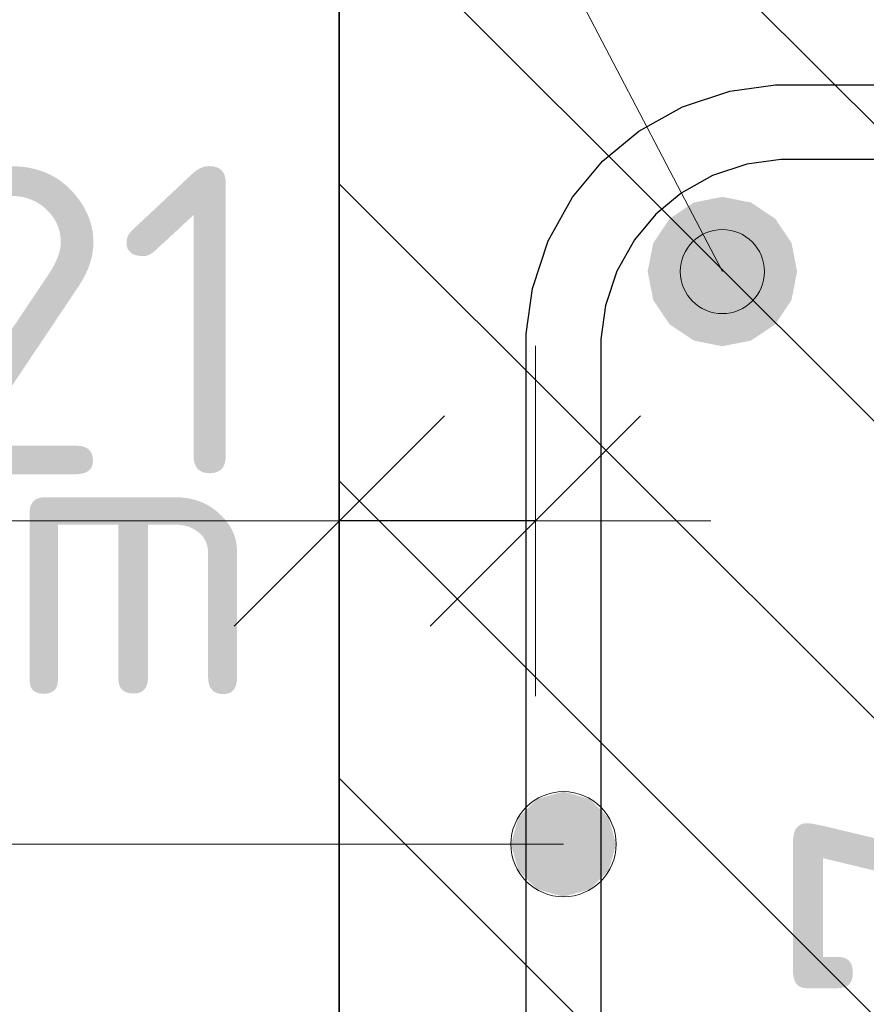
# Model space of a CAD drawing. Header units: metres. Extents: x -38 to 93, y -15 to 21.
# Tile 87 of 152: x 87.8839 to 87.9745, y -6.5472 to -6.4417. Entities that reach past the tile are written whole.
import ezdxf

# ---------------------------------------------------------------- set-up
doc = ezdxf.new("R2010")
doc.units = ezdxf.units.M
doc.header["$PDMODE"] = 65
for name, color, linetype, lineweight in [('XR$4$Арм.стержн. Хомут', 240, 'Continuous', 35), ('XR$4$Арм.стержн.горизонт. 1', 180, 'Continuous', 35), ('XR$4$Размерная линия_ общее', 7, 'Continuous', 13), ('XR$6$Арм.стержн. Хомут', 240, 'Continuous', 35), ('XR$6$Арм.стержн.горизонт. 1', 180, 'Continuous', 35), ('XR$6$Размерная линия_ общее', 7, 'Continuous', 13)]:
    doc.layers.add(name, color=color, linetype=linetype, lineweight=lineweight)
doc.styles.add('ISOCPEUR', font='txt')
doc.dimstyles.new('DIMSTYLE_18', dxfattribs={"dimtxt": 0.033, "dimasz": 0.0375, "dimexe": 0, "dimexo": 0, "dimgap": 0.0165, "dimtad": 2, "dimdec": 0, "dimlfac": 1000, "dimrnd": 1, "dimzin": 12, "dimdsep": 46, "dimtxsty": 'ISOCPEUR', "dimblk1": 'ALL_ML_STRICH', "dimblk2": 'ALL_ML_STRICH', "dimsah": 1, "dimcen": 0, "dimclrd": 7, "dimclre": 256, "dimclrt": 7, "dimadec": 0, "dimazin": 0, "dimtfac": 1, "dimtdec": 0, "dimtix": 1, "dimtmove": 2, "dimatfit": 3, "dimfxl": 0, "dimtvp": 1.2, "dimtzin": 0, "dimlwd": 0, "dimlwe": -3, "dimarcsym": 0})
pattern_1 = [(135, (0, 0), (-0.031819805, -0.031819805), [0.4, -0.05, 0, -0.05]), (135, (-0.01591, -0.01591), (-0.031819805, -0.031819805), [0.8, -0.1, 0.1, -0.1])]

# ---------------------------------------------------------------- blocks, each defined once
blk = doc.blocks.new('ALL_ML_STRICH')
at = {"color": 0, "linetype": 'ByBlock', "lineweight": -2}
for p, q in [((0, -0.5), (0, 0.5)), ((-0.3, -0.3), (0.3, 0.3)), ((-1, 0), (0.5, 0))]:
    blk.add_line(p, q, dxfattribs=at)
blk = doc.blocks.new('*D94')
at = {"layer": 'DEFPOINTS', "color": 7, "linetype": 'Continuous', "lineweight": 13, "transparency": 33554687}
for p in [(87.93908, -6.49542), (87.93908, -6.5129), (87.91808, -6.53541)]:
    blk.add_point(p, dxfattribs=at)
at = {"layer": 'XR$4$Размерная линия_ общее', "color": 253, "linetype": 'Continuous', "lineweight": -2, "true_color": 0xa0a0a0, "transparency": 33554687}
for p, q in [((87.91808, -6.51541), (87.91808, -6.49542)), ((87.93908, -6.49542), (87.93908, -6.49542))]:
    blk.add_line(p, q, dxfattribs=at)
at = {"layer": 'XR$4$Размерная линия_ общее', "color": 7, "linetype": 'Continuous', "lineweight": -2, "transparency": 33554687}
blk.add_line((87.93908, -6.49542), (87.91808, -6.49542), dxfattribs=at)
at = {"layer": 'XR$4$Размерная линия_ общее', "color": 7, "linetype": 'Continuous', "lineweight": 13, "transparency": 33554687, "xscale": 0.0375, "yscale": 0.0375, "zscale": 0.0375}
for p, rotation in [((87.91808, -6.49542), 180), ((87.93908, -6.49542), 360)]:
    blk.add_blockref('ALL_ML_STRICH', p, dxfattribs=dict(at, rotation=rotation))
at = {"layer": 'XR$4$Размерная линия_ общее', "color": 7, "linetype": 'Continuous', "lineweight": 13, "transparency": 33554687, "insert": (87.89113, -6.47392), "char_height": 0.033, "width": 0.066, "attachment_point": 5, "style": 'ISOCPEUR'}
blk.add_mtext('\\A1;{21}', dxfattribs=at)
at = {"layer": 'XR$4$Размерная линия_ общее', "color": 7, "linetype": 'Continuous', "lineweight": 13, "transparency": 33554687, "insert": (87.86679, -6.54531), "char_height": 0.027, "width": 0.00135, "attachment_point": 1, "rotation": 180, "line_spacing_factor": 0.60241, "style": 'ISOCPEUR'}
blk.add_mtext('з.с.', dxfattribs=at)
blk = doc.blocks.new('*D95')
at = {"layer": 'DEFPOINTS', "color": 7, "linetype": 'Continuous', "lineweight": 13, "transparency": 33554687}
for p in [(88.04778, -6.58571), (88.00779, -6.61271), (88.0206, -6.61271)]:
    blk.add_point(p, dxfattribs=at)
at = {"layer": 'XR$4$Размерная линия_ общее', "color": 253, "linetype": 'Continuous', "lineweight": -2, "true_color": 0xa0a0a0, "transparency": 33554687}
for p, q in [((88.02778, -6.58571), (88.00779, -6.58571)), ((88.00779, -6.61271), (88.00779, -6.61271))]:
    blk.add_line(p, q, dxfattribs=at)
at = {"layer": 'XR$4$Размерная линия_ общее', "color": 7, "linetype": 'Continuous', "lineweight": -2, "transparency": 33554687}
blk.add_line((88.00779, -6.61271), (88.00779, -6.58571), dxfattribs=at)
at = {"layer": 'XR$4$Размерная линия_ общее', "color": 7, "linetype": 'Continuous', "lineweight": 13, "transparency": 33554687, "xscale": 0.0375, "yscale": 0.0375, "zscale": 0.0375}
for p, rotation in [((88.00779, -6.58571), 90), ((88.00779, -6.61271), 270)]:
    blk.add_blockref('ALL_ML_STRICH', p, dxfattribs=dict(at, rotation=rotation))
at = {"layer": 'XR$4$Размерная линия_ общее', "color": 7, "linetype": 'Continuous', "lineweight": 13, "transparency": 33554687, "insert": (87.98314, -6.54754), "char_height": 0.033, "width": 0.066, "attachment_point": 5, "rotation": 90, "style": 'ISOCPEUR'}
blk.add_mtext('\\A1;{27}', dxfattribs=at)
at = {"layer": 'XR$4$Размерная линия_ общее', "color": 7, "linetype": 'Continuous', "lineweight": 13, "transparency": 33554687, "insert": (88.00681, -6.5817), "char_height": 0.027, "width": 0.00135, "attachment_point": 1, "rotation": 90, "line_spacing_factor": 0.60241, "style": 'ISOCPEUR'}
blk.add_mtext('з.с.', dxfattribs=at)
blk = doc.blocks.new('*D682')
at = {"layer": 'DEFPOINTS', "color": 7, "linetype": 'Continuous', "lineweight": 13, "transparency": 33554687}
for p in [(87.93908, -6.49542), (87.93908, -6.5129), (87.91808, -6.53541)]:
    blk.add_point(p, dxfattribs=at)
at = {"layer": 'XR$6$Размерная линия_ общее', "color": 253, "linetype": 'Continuous', "lineweight": -2, "true_color": 0xa0a0a0, "transparency": 33554687}
for p, q in [((87.91808, -6.51541), (87.91808, -6.49542)), ((87.93908, -6.49542), (87.93908, -6.49542))]:
    blk.add_line(p, q, dxfattribs=at)
at = {"layer": 'XR$6$Размерная линия_ общее', "color": 7, "linetype": 'Continuous', "lineweight": -2, "transparency": 33554687}
blk.add_line((87.93908, -6.49542), (87.91808, -6.49542), dxfattribs=at)
at = {"layer": 'XR$6$Размерная линия_ общее', "color": 7, "linetype": 'Continuous', "lineweight": 13, "transparency": 33554687, "xscale": 0.0375, "yscale": 0.0375, "zscale": 0.0375}
for p, rotation in [((87.91808, -6.49542), 180), ((87.93908, -6.49542), 360)]:
    blk.add_blockref('ALL_ML_STRICH', p, dxfattribs=dict(at, rotation=rotation))
at = {"layer": 'XR$6$Размерная линия_ общее', "color": 7, "linetype": 'Continuous', "lineweight": 13, "transparency": 33554687, "insert": (87.89113, -6.47392), "char_height": 0.033, "width": 0.066, "attachment_point": 5, "style": 'ISOCPEUR'}
blk.add_mtext('\\A1;{21}', dxfattribs=at)
at = {"layer": 'XR$6$Размерная линия_ общее', "color": 7, "linetype": 'Continuous', "lineweight": 13, "transparency": 33554687, "insert": (87.86679, -6.54531), "char_height": 0.027, "width": 0.00135, "attachment_point": 1, "rotation": 180, "line_spacing_factor": 0.60241, "style": 'ISOCPEUR'}
blk.add_mtext('з.с.', dxfattribs=at)
blk = doc.blocks.new('*D683')
at = {"layer": 'DEFPOINTS', "color": 7, "linetype": 'Continuous', "lineweight": 13, "transparency": 33554687}
for p in [(88.04778, -6.58571), (88.00779, -6.61271), (88.0206, -6.61271)]:
    blk.add_point(p, dxfattribs=at)
at = {"layer": 'XR$6$Размерная линия_ общее', "color": 253, "linetype": 'Continuous', "lineweight": -2, "true_color": 0xa0a0a0, "transparency": 33554687}
for p, q in [((88.02778, -6.58571), (88.00779, -6.58571)), ((88.00779, -6.61271), (88.00779, -6.61271))]:
    blk.add_line(p, q, dxfattribs=at)
at = {"layer": 'XR$6$Размерная линия_ общее', "color": 7, "linetype": 'Continuous', "lineweight": -2, "transparency": 33554687}
blk.add_line((88.00779, -6.61271), (88.00779, -6.58571), dxfattribs=at)
at = {"layer": 'XR$6$Размерная линия_ общее', "color": 7, "linetype": 'Continuous', "lineweight": 13, "transparency": 33554687, "xscale": 0.0375, "yscale": 0.0375, "zscale": 0.0375}
for p, rotation in [((88.00779, -6.58571), 90), ((88.00779, -6.61271), 270)]:
    blk.add_blockref('ALL_ML_STRICH', p, dxfattribs=dict(at, rotation=rotation))
at = {"layer": 'XR$6$Размерная линия_ общее', "color": 7, "linetype": 'Continuous', "lineweight": 13, "transparency": 33554687, "insert": (87.98314, -6.54754), "char_height": 0.033, "width": 0.066, "attachment_point": 5, "rotation": 90, "style": 'ISOCPEUR'}
blk.add_mtext('\\A1;{27}', dxfattribs=at)
at = {"layer": 'XR$6$Размерная линия_ общее', "color": 7, "linetype": 'Continuous', "lineweight": 13, "transparency": 33554687, "insert": (88.00681, -6.5817), "char_height": 0.027, "width": 0.00135, "attachment_point": 1, "rotation": 90, "line_spacing_factor": 0.60241, "style": 'ISOCPEUR'}
blk.add_mtext('з.с.', dxfattribs=at)

msp = doc.modelspace()

# ---------------------------------------------------------------- hatches: boundary and pattern name
at = {"linetype": 'Continuous', "lineweight": 13, "transparency": 33554687}
h = msp.add_hatch(dxfattribs=at)
h.set_pattern_fill('__________540', scale=0.015, style=0, pattern_type=2)
h.set_pattern_definition(pattern_1)
h.paths.add_polyline_path([(88.11808, -6.41271), (87.91808, -6.41271), (87.91808, -6.61271), (88.11808, -6.61271)], flags=0)
h = msp.add_hatch(dxfattribs=at)
h.set_pattern_fill('__________540', scale=0.015, style=0, pattern_type=2)
h.set_pattern_definition(pattern_1)
h.paths.add_polyline_path([(88.11808, -6.41271), (87.91808, -6.41271), (87.91808, -6.61271), (88.11808, -6.61271)], flags=0)
at = {"layer": 'XR$4$Арм.стержн. Хомут', "linetype": 'Continuous', "lineweight": 13, "transparency": 33554687}
for points in [[(87.93927, -6.5252), (87.94208, -6.53566), (87.94208, -6.52441)], [(87.94208, -6.52441), (87.94208, -6.53566), (87.9449, -6.53487)], [(87.94208, -6.52441), (87.9449, -6.53487), (87.9449, -6.5252)], [(87.93725, -6.52722), (87.93927, -6.53487), (87.93927, -6.5252)], [(87.93927, -6.5252), (87.93927, -6.53487), (87.94208, -6.53566)], [(87.9449, -6.5252), (87.9449, -6.53487), (87.94692, -6.53285)], [(87.9449, -6.5252), (87.94692, -6.53285), (87.94692, -6.52722)], [(87.93725, -6.53285), (87.93725, -6.52722), (87.93646, -6.53004)], [(87.93725, -6.52722), (87.93725, -6.53285), (87.93927, -6.53487)], [(87.94692, -6.52722), (87.94692, -6.53285), (87.94771, -6.53004)]]:
    msp.add_hatch(color=7, dxfattribs=at).paths.add_polyline_path(points)
at = {"layer": 'XR$4$Арм.стержн.горизонт. 1', "linetype": 'Continuous', "lineweight": 50, "transparency": 33554687}
msp.add_hatch(color=7, dxfattribs=at).paths.add_polyline_path([(87.96708, -6.46871), (87.96648, -6.46565), (87.96474, -6.46305), (87.96215, -6.46132), (87.95908, -6.46071), (87.95602, -6.46132), (87.95343, -6.46305), (87.95169, -6.46565), (87.95108, -6.46871), (87.95169, -6.47177), (87.95343, -6.47437), (87.95602, -6.4761), (87.95908, -6.47671), (87.96215, -6.4761), (87.96474, -6.47437), (87.96648, -6.47177)])
at = {"layer": 'XR$4$Арм.стержн.горизонт. 1', "linetype": 'Continuous', "lineweight": 13, "transparency": 33554687}
for points in [[(87.95929, -6.46424), (87.9553, -6.46632), (87.95461, -6.46851)], [(87.95929, -6.46424), (87.95461, -6.46851), (87.96147, -6.46493)], [(87.9553, -6.46632), (87.95929, -6.46424), (87.957, -6.46472)], [(87.96147, -6.46493), (87.95461, -6.46851), (87.9551, -6.47079)], [(87.96147, -6.46493), (87.9551, -6.47079), (87.96307, -6.46663)], [(87.96307, -6.46663), (87.9551, -6.47079), (87.95669, -6.4725)], [(87.96307, -6.46663), (87.95669, -6.4725), (87.96356, -6.46892)], [(87.96356, -6.46892), (87.95669, -6.4725), (87.95888, -6.47318)], [(87.96356, -6.46892), (87.95888, -6.47318), (87.96287, -6.4711)], [(87.96287, -6.4711), (87.95888, -6.47318), (87.96117, -6.4727)]]:
    msp.add_hatch(color=7, dxfattribs=at).paths.add_polyline_path(points)
at = {"layer": 'XR$6$Арм.стержн. Хомут', "linetype": 'Continuous', "lineweight": 13, "transparency": 33554687}
for points in [[(87.93927, -6.5252), (87.94208, -6.53566), (87.94208, -6.52441)], [(87.94208, -6.52441), (87.94208, -6.53566), (87.9449, -6.53487)], [(87.94208, -6.52441), (87.9449, -6.53487), (87.9449, -6.5252)], [(87.93725, -6.52722), (87.93927, -6.53487), (87.93927, -6.5252)], [(87.93927, -6.5252), (87.93927, -6.53487), (87.94208, -6.53566)], [(87.9449, -6.5252), (87.9449, -6.53487), (87.94692, -6.53285)], [(87.9449, -6.5252), (87.94692, -6.53285), (87.94692, -6.52722)], [(87.93725, -6.53285), (87.93725, -6.52722), (87.93646, -6.53004)], [(87.93725, -6.52722), (87.93725, -6.53285), (87.93927, -6.53487)], [(87.94692, -6.52722), (87.94692, -6.53285), (87.94771, -6.53004)]]:
    msp.add_hatch(color=7, dxfattribs=at).paths.add_polyline_path(points)
at = {"layer": 'XR$6$Арм.стержн.горизонт. 1', "linetype": 'Continuous', "lineweight": 50, "transparency": 33554687}
msp.add_hatch(color=7, dxfattribs=at).paths.add_polyline_path([(87.96708, -6.46871), (87.96648, -6.46565), (87.96474, -6.46305), (87.96215, -6.46132), (87.95908, -6.46071), (87.95602, -6.46132), (87.95343, -6.46305), (87.95169, -6.46565), (87.95108, -6.46871), (87.95169, -6.47177), (87.95343, -6.47437), (87.95602, -6.4761), (87.95908, -6.47671), (87.96215, -6.4761), (87.96474, -6.47437), (87.96648, -6.47177)])
at = {"layer": 'XR$6$Арм.стержн.горизонт. 1', "linetype": 'Continuous', "lineweight": 13, "transparency": 33554687}
for points in [[(87.95929, -6.46424), (87.9553, -6.46632), (87.95461, -6.46851)], [(87.95929, -6.46424), (87.95461, -6.46851), (87.96147, -6.46493)], [(87.9553, -6.46632), (87.95929, -6.46424), (87.957, -6.46472)], [(87.96147, -6.46493), (87.95461, -6.46851), (87.9551, -6.47079)], [(87.96147, -6.46493), (87.9551, -6.47079), (87.96307, -6.46663)], [(87.96307, -6.46663), (87.9551, -6.47079), (87.95669, -6.4725)], [(87.96307, -6.46663), (87.95669, -6.4725), (87.96356, -6.46892)], [(87.96356, -6.46892), (87.95669, -6.4725), (87.95888, -6.47318)], [(87.96356, -6.46892), (87.95888, -6.47318), (87.96287, -6.4711)], [(87.96287, -6.4711), (87.95888, -6.47318), (87.96117, -6.4727)]]:
    msp.add_hatch(color=7, dxfattribs=at).paths.add_polyline_path(points)

# ---------------------------------------------------------------- linework, layer by layer
at = {"color": 7, "linetype": 'Continuous', "lineweight": 35, "transparency": 33554687}
msp.add_line((87.91808, -6.41271), (87.91808, -6.61271), dxfattribs=at)
msp.add_line((87.91808, -6.41271), (87.91808, -6.61271), dxfattribs=at)
at = {"color": 7, "linetype": 'Continuous', "lineweight": 13, "transparency": 33554687}
msp.add_line((87.91808, -6.49542), (87.86808, -6.49542), dxfattribs=at)
msp.add_line((87.91808, -6.49542), (87.86808, -6.49542), dxfattribs=at)
at = {"layer": 'XR$4$Арм.стержн. Хомут', "color": 7, "linetype": 'Continuous', "lineweight": 13, "transparency": 33554687}
for p, q in [((87.94208, -6.52441), (87.94208, -6.52441)), ((87.86014, -6.53004), (87.94208, -6.53004)), ((87.93646, -6.53004), (87.93646, -6.53004)), ((87.94771, -6.53004), (87.94771, -6.53004)), ((87.94208, -6.53566), (87.94208, -6.53566))]:
    msp.add_line(p, q, dxfattribs=at)
at = {"layer": 'XR$4$Арм.стержн. Хомут', "color": 40, "linetype": 'Continuous', "lineweight": 25, "transparency": 33554687}
for points in [[(88.06941, -6.58571), (87.96476, -6.58571), (87.95988, -6.58503), (87.9548, -6.58336), (87.95013, -6.58074), (87.94627, -6.57752), (87.94306, -6.57367), (87.94044, -6.569), (87.93876, -6.56391), (87.93808, -6.55903), (87.93808, -6.47539), (87.93876, -6.47051), (87.94044, -6.46543), (87.94306, -6.46075), (87.94627, -6.4569), (87.95013, -6.45368), (87.9548, -6.45107), (87.95988, -6.44939), (87.96476, -6.44871), (88.06941, -6.44871)], [(88.06941, -6.58571), (87.96476, -6.58571), (87.95988, -6.58503), (87.9548, -6.58336), (87.95013, -6.58074), (87.94627, -6.57752), (87.94306, -6.57367), (87.94044, -6.569), (87.93876, -6.56391), (87.93808, -6.55903), (87.93808, -6.47539), (87.93876, -6.47051), (87.94044, -6.46543), (87.94306, -6.46075), (87.94627, -6.4569), (87.95013, -6.45368), (87.9548, -6.45107), (87.95988, -6.44939), (87.96476, -6.44871), (88.06941, -6.44871)], [(88.06941, -6.58571), (87.96476, -6.58571), (87.95988, -6.58503), (87.9548, -6.58336), (87.95013, -6.58074), (87.94627, -6.57752), (87.94306, -6.57367), (87.94044, -6.569), (87.93876, -6.56391), (87.93808, -6.55903), (87.93808, -6.47539), (87.93876, -6.47051), (87.94044, -6.46543), (87.94306, -6.46075), (87.94627, -6.4569), (87.95013, -6.45368), (87.9548, -6.45107), (87.95988, -6.44939), (87.96476, -6.44871), (88.06941, -6.44871)], [(88.06885, -6.45671), (87.96532, -6.45671), (87.9617, -6.45722), (87.95804, -6.45842), (87.95468, -6.4603), (87.95195, -6.46258), (87.94967, -6.46531), (87.9478, -6.46867), (87.94659, -6.47233), (87.94608, -6.47594), (87.94608, -6.55848), (87.94659, -6.5621), (87.9478, -6.56576), (87.94967, -6.56911), (87.95195, -6.57184), (87.95468, -6.57412), (87.95804, -6.576), (87.9617, -6.57721), (87.96532, -6.57771), (88.06885, -6.57771)], [(88.06885, -6.45671), (87.96532, -6.45671), (87.9617, -6.45722), (87.95804, -6.45842), (87.95468, -6.4603), (87.95195, -6.46258), (87.94967, -6.46531), (87.9478, -6.46867), (87.94659, -6.47233), (87.94608, -6.47594), (87.94608, -6.55848), (87.94659, -6.5621), (87.9478, -6.56576), (87.94967, -6.56911), (87.95195, -6.57184), (87.95468, -6.57412), (87.95804, -6.576), (87.9617, -6.57721), (87.96532, -6.57771), (88.06885, -6.57771)], [(88.06885, -6.45671), (87.96532, -6.45671), (87.9617, -6.45722), (87.95804, -6.45842), (87.95468, -6.4603), (87.95195, -6.46258), (87.94967, -6.46531), (87.9478, -6.46867), (87.94659, -6.47233), (87.94608, -6.47594), (87.94608, -6.55848), (87.94659, -6.5621), (87.9478, -6.56576), (87.94967, -6.56911), (87.95195, -6.57184), (87.95468, -6.57412), (87.95804, -6.576), (87.9617, -6.57721), (87.96532, -6.57771), (88.06885, -6.57771)]]:
    msp.add_lwpolyline(points, dxfattribs=at)
at = {"layer": 'XR$4$Арм.стержн. Хомут', "color": 7, "linetype": 'Continuous', "lineweight": 13, "transparency": 33554687}
msp.add_circle((87.94208, -6.53004), 0.00563, dxfattribs=at)
at = {"layer": 'XR$4$Арм.стержн.горизонт. 1', "color": 7, "linetype": 'Continuous', "lineweight": 13, "transparency": 33554687}
for p, q in [((87.90999, -6.37463), (87.95908, -6.46871)), ((87.957, -6.46472), (87.957, -6.46472)), ((87.96307, -6.46663), (87.96307, -6.46663)), ((87.9551, -6.47079), (87.9551, -6.47079)), ((87.96117, -6.4727), (87.96117, -6.4727))]:
    msp.add_line(p, q, dxfattribs=at)
msp.add_circle((87.95908, -6.46871), 0.0045, dxfattribs=at)
at = {"layer": 'XR$6$Арм.стержн. Хомут', "color": 7, "linetype": 'Continuous', "lineweight": 13, "transparency": 33554687}
for p, q in [((87.94208, -6.52441), (87.94208, -6.52441)), ((87.86014, -6.53004), (87.94208, -6.53004)), ((87.93646, -6.53004), (87.93646, -6.53004)), ((87.94771, -6.53004), (87.94771, -6.53004)), ((87.94208, -6.53566), (87.94208, -6.53566))]:
    msp.add_line(p, q, dxfattribs=at)
at = {"layer": 'XR$6$Арм.стержн. Хомут', "color": 40, "linetype": 'Continuous', "lineweight": 25, "transparency": 33554687}
for points in [[(88.06941, -6.58571), (87.96476, -6.58571), (87.95988, -6.58503), (87.9548, -6.58336), (87.95013, -6.58074), (87.94627, -6.57752), (87.94306, -6.57367), (87.94044, -6.569), (87.93876, -6.56391), (87.93808, -6.55903), (87.93808, -6.47539), (87.93876, -6.47051), (87.94044, -6.46543), (87.94306, -6.46075), (87.94627, -6.4569), (87.95013, -6.45368), (87.9548, -6.45107), (87.95988, -6.44939), (87.96476, -6.44871), (88.06941, -6.44871)], [(88.06941, -6.58571), (87.96476, -6.58571), (87.95988, -6.58503), (87.9548, -6.58336), (87.95013, -6.58074), (87.94627, -6.57752), (87.94306, -6.57367), (87.94044, -6.569), (87.93876, -6.56391), (87.93808, -6.55903), (87.93808, -6.47539), (87.93876, -6.47051), (87.94044, -6.46543), (87.94306, -6.46075), (87.94627, -6.4569), (87.95013, -6.45368), (87.9548, -6.45107), (87.95988, -6.44939), (87.96476, -6.44871), (88.06941, -6.44871)], [(88.06941, -6.58571), (87.96476, -6.58571), (87.95988, -6.58503), (87.9548, -6.58336), (87.95013, -6.58074), (87.94627, -6.57752), (87.94306, -6.57367), (87.94044, -6.569), (87.93876, -6.56391), (87.93808, -6.55903), (87.93808, -6.47539), (87.93876, -6.47051), (87.94044, -6.46543), (87.94306, -6.46075), (87.94627, -6.4569), (87.95013, -6.45368), (87.9548, -6.45107), (87.95988, -6.44939), (87.96476, -6.44871), (88.06941, -6.44871)], [(88.06885, -6.45671), (87.96532, -6.45671), (87.9617, -6.45722), (87.95804, -6.45842), (87.95468, -6.4603), (87.95195, -6.46258), (87.94967, -6.46531), (87.9478, -6.46867), (87.94659, -6.47233), (87.94608, -6.47594), (87.94608, -6.55848), (87.94659, -6.5621), (87.9478, -6.56576), (87.94967, -6.56911), (87.95195, -6.57184), (87.95468, -6.57412), (87.95804, -6.576), (87.9617, -6.57721), (87.96532, -6.57771), (88.06885, -6.57771)], [(88.06885, -6.45671), (87.96532, -6.45671), (87.9617, -6.45722), (87.95804, -6.45842), (87.95468, -6.4603), (87.95195, -6.46258), (87.94967, -6.46531), (87.9478, -6.46867), (87.94659, -6.47233), (87.94608, -6.47594), (87.94608, -6.55848), (87.94659, -6.5621), (87.9478, -6.56576), (87.94967, -6.56911), (87.95195, -6.57184), (87.95468, -6.57412), (87.95804, -6.576), (87.9617, -6.57721), (87.96532, -6.57771), (88.06885, -6.57771)], [(88.06885, -6.45671), (87.96532, -6.45671), (87.9617, -6.45722), (87.95804, -6.45842), (87.95468, -6.4603), (87.95195, -6.46258), (87.94967, -6.46531), (87.9478, -6.46867), (87.94659, -6.47233), (87.94608, -6.47594), (87.94608, -6.55848), (87.94659, -6.5621), (87.9478, -6.56576), (87.94967, -6.56911), (87.95195, -6.57184), (87.95468, -6.57412), (87.95804, -6.576), (87.9617, -6.57721), (87.96532, -6.57771), (88.06885, -6.57771)]]:
    msp.add_lwpolyline(points, dxfattribs=at)
at = {"layer": 'XR$6$Арм.стержн. Хомут', "color": 7, "linetype": 'Continuous', "lineweight": 13, "transparency": 33554687}
msp.add_circle((87.94208, -6.53004), 0.00563, dxfattribs=at)
at = {"layer": 'XR$6$Арм.стержн.горизонт. 1', "color": 7, "linetype": 'Continuous', "lineweight": 13, "transparency": 33554687}
for p, q in [((87.90999, -6.37463), (87.95908, -6.46871)), ((87.957, -6.46472), (87.957, -6.46472)), ((87.96307, -6.46663), (87.96307, -6.46663)), ((87.9551, -6.47079), (87.9551, -6.47079)), ((87.96117, -6.4727), (87.96117, -6.4727))]:
    msp.add_line(p, q, dxfattribs=at)
msp.add_circle((87.95908, -6.46871), 0.0045, dxfattribs=at)

# ---------------------------------------------------------------- texts
at = {"layer": 'XR$4$Арм.стержн. Хомут', "color": 7, "linetype": 'Continuous', "lineweight": 25, "transparency": 33554687, "insert": (87.68814, -6.51404), "char_height": 0.03, "width": 0.2575265, "attachment_point": 7, "style": 'ISOCPEUR'}
msp.add_mtext('\\W0.98;ø8 L=700mm ', dxfattribs=at)
at = {"layer": 'XR$6$Арм.стержн. Хомут', "color": 7, "linetype": 'Continuous', "lineweight": 25, "transparency": 33554687, "insert": (87.68814, -6.51404), "char_height": 0.03, "width": 0.2575265, "attachment_point": 7, "style": 'ISOCPEUR'}
msp.add_mtext('\\W0.98;ø8 L=700mm ', dxfattribs=at)

# ---------------------------------------------------------------- dimensions: what is measured, and where the dimension line sits
at = {"layer": 'XR$4$Размерная линия_ общее', "color": 7, "linetype": 'Continuous', "lineweight": 13, "transparency": 33554687}
for base, p1, p2, angle, picture, middle in [((87.91808, -6.49542), (87.93908, -6.49542), (87.91808, -6.51541), 180, '*D94', (87.89113, -6.47392)), ((88.00779, -6.58571), (88.00779, -6.61271), (88.02778, -6.58571), 90, '*D95', (87.98314, -6.54754))]:
    dim = msp.add_linear_dim(base=base, p1=p1, p2=p2, angle=angle, text='<>\\Xз.с.', dimstyle='DIMSTYLE_18', override={"dimpost": '<>', "dimclrd": 7, "dimclre": 253, "dimclrt": 7, "dimlwd": 0, "dimlwe": 65533}, dxfattribs=at)
    dim.commit()
    dim.dimension.update_dxf_attribs({"geometry": picture, "text_midpoint": middle, "dimtype": 160})
at = {"layer": 'XR$6$Размерная линия_ общее', "color": 7, "linetype": 'Continuous', "lineweight": 13, "transparency": 33554687}
for base, p1, p2, angle, picture, middle in [((87.91808, -6.49542), (87.93908, -6.49542), (87.91808, -6.51541), 180, '*D682', (87.89113, -6.47392)), ((88.00779, -6.58571), (88.00779, -6.61271), (88.02778, -6.58571), 90, '*D683', (87.98314, -6.54754))]:
    dim = msp.add_linear_dim(base=base, p1=p1, p2=p2, angle=angle, text='<>\\Xз.с.', dimstyle='DIMSTYLE_18', override={"dimpost": '<>', "dimclrd": 7, "dimclre": 253, "dimclrt": 7, "dimlwd": 0, "dimlwe": 65533}, dxfattribs=at)
    dim.commit()
    dim.dimension.update_dxf_attribs({"geometry": picture, "text_midpoint": middle, "dimtype": 160})

doc.saveas('drawing.dxf')
